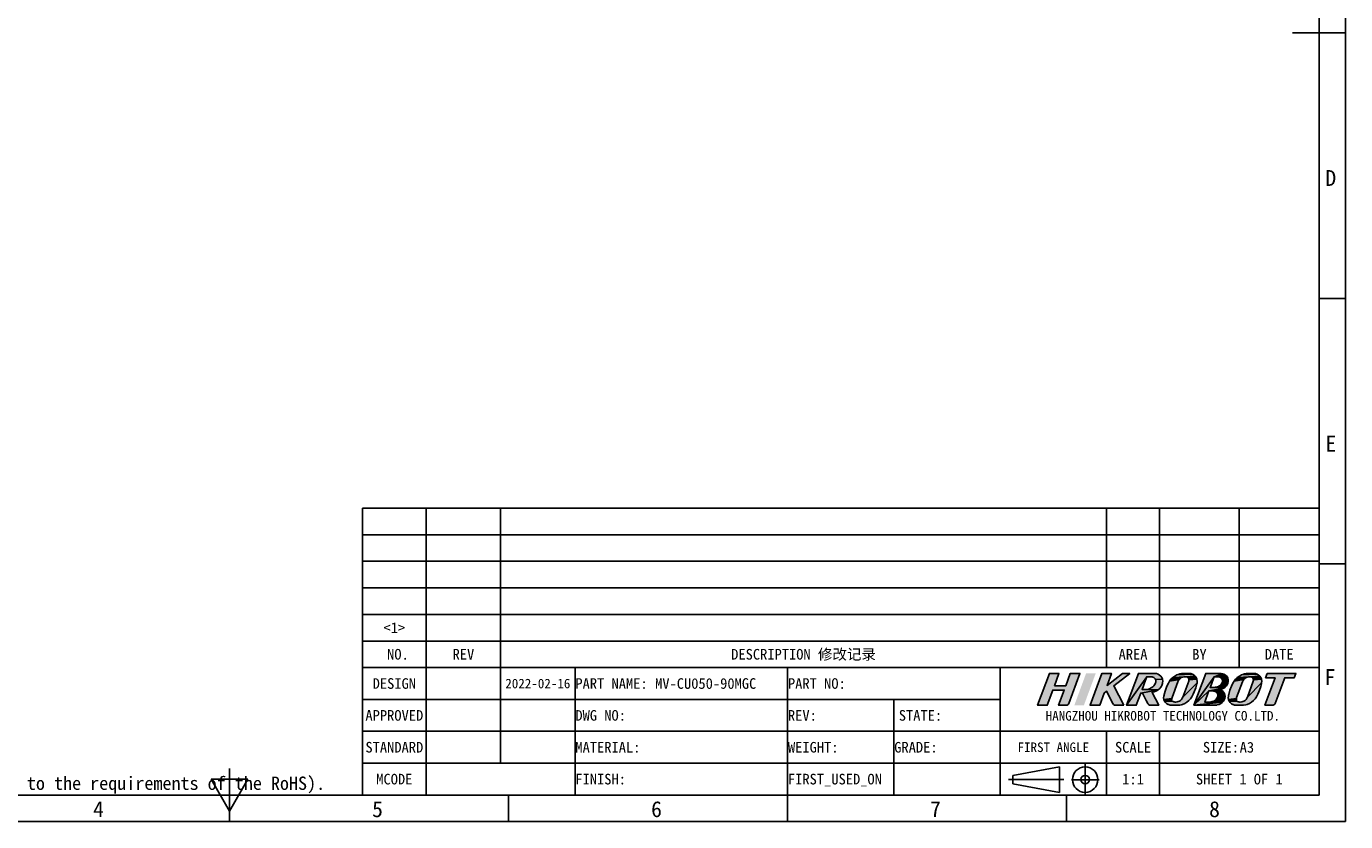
# Model space of a CAD drawing. Header units: millimetres. Extents: x 0 to 420, y 0 to 297.
# Tile 2 of 6: x 172 to 420, y 0 to 150. Entities that reach past the tile are written whole.
import ezdxf
from ezdxf.enums import TextEntityAlignment as Align

# ---------------------------------------------------------------- set-up
doc = ezdxf.new("R2010")
doc.units = ezdxf.units.MM
doc.header["$LTSCALE"] = 23.1
doc.linetypes.add('CENTER', pattern=[0.6, 0.375, -0.075, 0.075, -0.075])
doc.linetypes.add('PHANTOM', pattern=[0.8, 0.45, -0.05, 0.1, -0.05, 0.1, -0.05])
doc.layers.get('0').update_dxf_attribs({"linetype": 'CONTINUOUS'})
doc.layers.add('50_ALL_DETAILS', color=7, linetype='CONTINUOUS')
doc.layers.add('DEFAULT_1', color=7, linetype='CENTER')
doc.styles.get("Standard").update_dxf_attribs({"font": 'simfang.ttf'})
doc.styles.add('TEXTSTYLE_3', font='simfang.ttf')
doc.styles.add('TEXTSTYLE_4', font='simfang.ttf')

# ---------------------------------------------------------------- blocks, each defined once
blk = doc.blocks.new('LOGO-R_BL0', base_point=(386.33, 24.89))
for color, points in [(1, [(365.2, 25.58), (367.34, 25.58), (368.19, 27.89), (370, 27.89), (367.92, 22.26), (367.92, 22.26), (367.92, 22.25), (367.8, 22.07), (367.77, 22.04), (367.59, 21.93), (367.39, 21.89), (365.98, 21.89), (367.04, 24.76), (364.9, 24.76), (363.84, 21.89), (362.04, 21.89), (364.25, 27.89), (366.05, 27.89)]), (1, [(378.28, 21.89), (376.72, 21.89), (376.52, 21.93), (376.5, 21.94), (376.33, 22.05), (376.21, 22.22), (375.02, 24.54), (374.57, 24.19), (373.72, 21.89), (371.92, 21.89), (374.13, 27.89), (375.93, 27.89), (375.1, 25.63), (378.03, 27.89), (379.38, 27.89), (376.38, 25.58)]), (8, [(382.58, 27.28), (378.79, 21.89), (381, 27.89), (381.25, 27.89), (381.44, 27.89), (383.12, 27.89), (383.9, 27.89), (384.06, 27.89), (384.39, 27.86), (384.7, 27.76), (384.7, 27.75), (384.98, 27.59), (385.22, 27.37), (385.4, 27.1), (385.52, 26.8), (384.22, 26.77), (384.14, 26.9), (384.04, 27.02), (383.92, 27.12), (383.88, 27.15), (383.74, 27.22), (383.59, 27.26), (383.43, 27.28), (383.16, 27.28), (383.08, 27.28)]), (8, [(391.2, 27.75), (391.47, 27.59), (391.7, 27.37), (389.8, 27.28), (387.47, 27.13), (387.85, 27.41), (388.26, 27.62), (391.17, 27.76)]), (8, [(390.55, 27.89), (390.87, 27.86), (391.17, 27.76), (388.26, 27.62), (388.69, 27.78), (388.71, 27.79), (389.14, 27.87), (389.37, 27.88), (389.49, 27.89), (389.6, 27.89)]), (8, [(389.89, 27.28), (389.8, 27.28), (391.7, 27.37), (391.89, 27.11), (392.01, 26.81), (390.52, 26.7), (390.48, 26.87), (390.41, 27.02), (390.29, 27.14), (390.15, 27.23), (390.06, 27.26)]), (8, [(395.47, 27.89), (396.56, 27.89), (396.86, 27.85), (395.24, 27.28), (391.46, 21.89), (393.67, 27.89), (395.11, 27.89), (395.29, 27.89)]), (8, [(395.24, 27.28), (396.86, 27.85), (397.15, 27.75), (397.22, 27.71), (397.48, 27.53), (397.68, 27.3), (397.83, 27.03), (397.84, 26.99), (397.91, 26.69), (397.92, 26.38), (396.81, 26.29), (396.83, 26.43), (396.82, 26.51), (396.8, 26.65), (396.75, 26.78), (396.68, 26.91), (396.59, 27.02), (396.48, 27.11), (396.35, 27.19), (396.26, 27.23), (396.12, 27.26), (395.97, 27.28), (395.7, 27.28), (395.61, 27.28), (395.43, 27.28)]), (8, [(403.35, 27.75), (403.62, 27.59), (403.85, 27.37), (401.95, 27.28), (399.62, 27.13), (400, 27.41), (400.4, 27.63), (403.32, 27.76)]), (8, [(402.7, 27.89), (403.01, 27.86), (403.32, 27.76), (400.4, 27.63), (400.84, 27.78), (400.86, 27.79), (401.29, 27.87), (401.52, 27.89), (401.64, 27.89), (401.75, 27.89)]), (8, [(402.04, 27.28), (401.95, 27.28), (403.85, 27.37), (404.04, 27.11), (404.16, 26.81), (402.67, 26.71), (402.63, 26.87), (402.56, 27.02), (402.44, 27.14), (402.36, 27.2), (402.21, 27.26)]), (8, [(405.23, 27.89), (407.03, 27.89), (410.63, 27.89), (410.33, 27.07), (408.53, 27.07), (408.41, 26.75), (406.76, 22.26), (406.76, 22.26), (406.66, 22.1), (406.51, 21.97), (406.42, 21.93), (406.23, 21.89), (406.22, 21.89), (404.82, 21.89), (405.56, 23.91), (406.73, 27.07), (404.93, 27.07)]), (8, [(382.16, 24.89), (382.35, 24.89), (382.38, 24.89), (384.74, 24.8), (381.44, 24.19), (380.59, 21.89), (378.79, 21.89), (382.58, 27.28), (382.52, 27.13), (382.46, 26.97), (382.09, 25.96), (381.88, 25.39), (381.77, 25.08), (381.69, 24.89), (381.96, 24.89)]), (8, [(385.52, 26.79), (385.58, 26.47), (385.56, 26.15), (385.54, 26.03), (385.42, 25.64), (385.34, 25.47), (385.25, 25.31), (385.02, 25.03), (384.74, 24.8), (382.38, 24.89), (382.59, 24.9), (382.83, 24.94), (383.07, 25.01), (383.29, 25.1), (383.5, 25.22), (383.52, 25.24), (383.71, 25.38), (383.88, 25.54), (384.02, 25.72), (384.15, 25.91), (384.24, 26.11), (384.28, 26.26), (384.29, 26.42), (384.29, 26.47), (384.27, 26.62), (384.22, 26.77), (385.52, 26.8)]), (8, [(388.56, 26.57), (388.45, 26.33), (387.35, 23.34), (387.31, 23.17), (385.81, 23), (385.76, 23.31), (385.78, 23.63), (385.83, 23.83), (385.86, 23.95), (386.09, 24.75), (386.38, 25.5), (386.65, 26.05), (386.85, 26.42), (388.71, 26.78)]), (8, [(391.06, 23.5), (390.8, 23.11), (390.49, 22.77), (390.13, 22.47), (389.73, 22.23), (389.3, 22.05), (389.06, 21.98), (386.96, 21.92), (386.66, 22.02), (386.63, 22.03), (386.36, 22.19), (386.12, 22.41), (385.94, 22.67), (387.53, 22.64), (387.67, 22.55), (387.76, 22.52), (387.93, 22.5), (388.03, 22.5), (388.3, 22.53), (388.48, 22.58), (388.72, 22.68), (388.93, 22.82), (389.11, 23), (389.27, 23.21), (389.38, 23.44), (392.05, 26.15), (392, 25.95), (391.87, 25.45), (391.8, 25.21), (391.52, 24.45), (391.3, 23.97), (391.19, 23.73)]), (8, [(388.9, 26.96), (388.71, 26.78), (386.85, 26.42), (387.14, 26.8), (389.11, 27.1)]), (8, [(389.35, 27.2), (389.11, 27.1), (387.14, 26.8), (387.47, 27.13), (389.8, 27.28), (389.61, 27.26)]), (8, [(392.02, 26.78), (392.06, 26.47), (392.05, 26.15), (389.38, 23.44), (390.48, 26.44), (390.52, 26.61), (390.52, 26.7), (392.01, 26.81)]), (8, [(394.83, 25.27), (394.92, 25.27), (395.2, 25.27), (397.07, 25.14), (394.25, 24.59), (391.46, 21.89), (395.24, 27.28), (395.13, 26.97), (394.55, 25.39), (394.5, 25.27), (394.64, 25.27)]), (8, [(396.38, 24.9), (396.31, 24.89), (396.3, 24.89), (394.25, 24.59), (397.07, 25.14), (396.74, 24.99)]), (8, [(394.25, 24.59), (396.3, 24.89), (396.59, 24.77), (396.82, 24.61), (397.03, 24.38), (397.19, 24.11), (397.27, 23.84), (397.31, 23.53), (397.27, 23.22), (397.22, 23.05), (397.08, 22.77), (397.02, 22.69), (395.03, 22.62), (395.2, 22.69), (395.37, 22.79), (395.52, 22.92), (395.52, 22.92), (395.66, 23.07), (395.79, 23.23), (395.84, 23.32), (395.91, 23.46), (395.94, 23.6), (395.96, 23.74), (395.95, 23.81), (395.93, 23.95), (395.88, 24.09), (395.81, 24.22), (395.71, 24.33), (395.6, 24.42), (395.47, 24.5), (395.4, 24.53), (395.25, 24.57), (395.11, 24.58), (394.84, 24.59), (394.56, 24.59)]), (8, [(397.65, 25.69), (397.57, 25.58), (397.32, 25.32), (397.07, 25.14), (395.2, 25.27), (395.23, 25.27), (395.48, 25.29), (395.58, 25.3), (395.78, 25.34), (395.9, 25.37), (396.07, 25.44), (396.23, 25.54), (396.39, 25.65), (396.39, 25.65), (397.7, 25.76)]), (8, [(397.91, 26.34), (397.84, 26.04), (397.7, 25.76), (396.39, 25.65), (396.53, 25.78), (396.65, 25.93), (396.72, 26.03), (396.78, 26.16), (396.81, 26.29), (397.92, 26.38)]), (8, [(400.71, 26.57), (400.59, 26.34), (399.49, 23.34), (399.46, 23.17), (397.96, 23), (397.91, 23.32), (397.93, 23.63), (397.98, 23.83), (398.01, 23.95), (398.24, 24.76), (398.53, 25.5), (398.79, 26.05), (399, 26.43), (400.86, 26.78)]), (8, [(403.21, 23.5), (402.95, 23.11), (402.64, 22.77), (402.28, 22.47), (401.88, 22.23), (401.45, 22.05), (401.2, 21.98), (400.77, 21.91), (400.52, 21.9), (399.43, 21.9), (399.11, 21.92), (398.81, 22.02), (398.78, 22.03), (398.51, 22.2), (398.27, 22.41), (398.09, 22.68), (399.68, 22.64), (399.82, 22.56), (399.91, 22.52), (400.08, 22.5), (400.18, 22.5), (400.45, 22.53), (400.63, 22.58), (400.87, 22.68), (401.08, 22.82), (401.26, 23), (401.42, 23.21), (401.53, 23.45), (404.2, 26.15), (404.15, 25.95), (404.02, 25.45), (403.95, 25.23), (403.67, 24.46), (403.45, 23.97), (403.34, 23.74)]), (8, [(401.05, 26.96), (400.86, 26.78), (399, 26.43), (399.29, 26.8), (401.26, 27.1)]), (8, [(401.5, 27.2), (401.26, 27.1), (399.29, 26.8), (399.62, 27.13), (401.95, 27.28), (401.76, 27.26)]), (8, [(404.16, 26.78), (404.21, 26.47), (404.2, 26.15), (401.53, 23.45), (402.63, 26.44), (402.67, 26.61), (402.67, 26.71), (404.16, 26.81)]), (8, [(383.61, 24.29), (384.85, 21.89), (383.29, 21.89), (383.1, 21.93), (383.09, 21.93), (382.92, 22.03), (382.79, 22.19), (382.78, 22.21), (382.47, 22.81), (381.76, 24.19), (381.73, 24.19), (381.44, 24.19), (384.74, 24.8), (384.39, 24.6), (383.96, 24.43), (383.59, 24.34)]), (8, [(387.32, 23.01), (387.34, 22.91), (385.94, 22.67), (385.82, 22.97), (385.81, 23), (387.31, 23.17)]), (8, [(394.05, 22.5), (394.33, 22.5), (394.36, 22.5), (396.82, 22.47), (391.46, 21.89), (394.25, 24.59), (394.14, 24.28), (393.55, 22.7), (393.48, 22.5), (393.78, 22.5)]), (8, [(395.1, 21.89), (394.95, 21.89), (391.46, 21.89), (396.82, 22.47), (396.79, 22.44), (396.5, 22.22), (396.18, 22.06), (395.82, 21.96), (395.75, 21.95), (395.35, 21.9), (395.18, 21.9)]), (8, [(396.99, 22.66), (396.82, 22.47), (394.36, 22.5), (394.61, 22.52), (394.71, 22.53), (394.91, 22.58), (395.03, 22.62), (397.02, 22.69)]), (8, [(399.46, 23.08), (399.49, 22.91), (398.09, 22.68), (397.97, 22.97), (397.96, 23), (399.46, 23.17)]), (8, [(388.81, 21.93), (388.37, 21.89), (387.28, 21.89), (386.96, 21.92), (389.06, 21.98)])]:
    blk.add_hatch(color=color).paths.add_polyline_path(points)
at = {"color": 1}
for points in [[(365.2, 25.58), (367.34, 25.58), (368.19, 27.89), (370, 27.89), (367.92, 22.26), (367.92, 22.26), (367.92, 22.25), (367.8, 22.07), (367.77, 22.04), (367.59, 21.93), (367.39, 21.89), (365.98, 21.89), (367.04, 24.76), (364.9, 24.76), (363.84, 21.89), (362.04, 21.89), (364.25, 27.89), (366.05, 27.89), (365.2, 25.58)], [(378.28, 21.89), (376.72, 21.89), (376.52, 21.93), (376.5, 21.94), (376.33, 22.05), (376.21, 22.22), (375.02, 24.54), (374.57, 24.19), (373.72, 21.89), (371.92, 21.89), (374.13, 27.89), (375.93, 27.89), (375.1, 25.63), (378.03, 27.89), (379.38, 27.89), (376.38, 25.58), (378.28, 21.89)]]:
    blk.add_lwpolyline(points, dxfattribs=at)
at = {"color": 8}
for points in [[(382.58, 27.28), (378.79, 21.89), (381, 27.89), (381.25, 27.89), (381.44, 27.89), (383.12, 27.89), (383.9, 27.89), (384.06, 27.89), (384.39, 27.86), (384.7, 27.76), (384.7, 27.75), (384.98, 27.59), (385.22, 27.37), (385.4, 27.1), (385.52, 26.8), (384.22, 26.77), (384.14, 26.9), (384.04, 27.02), (383.92, 27.12), (383.88, 27.15), (383.74, 27.22), (383.59, 27.26), (383.43, 27.28), (383.16, 27.28), (383.08, 27.28), (382.58, 27.28)], [(391.2, 27.75), (391.47, 27.59), (391.7, 27.37), (389.8, 27.28), (387.47, 27.13), (387.85, 27.41), (388.26, 27.62), (391.17, 27.76), (391.2, 27.75)], [(390.55, 27.89), (390.87, 27.86), (391.17, 27.76), (388.26, 27.62), (388.69, 27.78), (388.71, 27.79), (389.14, 27.87), (389.37, 27.88), (389.49, 27.89), (389.6, 27.89), (390.55, 27.89)], [(389.89, 27.28), (389.8, 27.28), (391.7, 27.37), (391.89, 27.11), (392.01, 26.81), (390.52, 26.7), (390.48, 26.87), (390.41, 27.02), (390.29, 27.14), (390.15, 27.23), (390.06, 27.26), (389.89, 27.28)], [(395.47, 27.89), (396.56, 27.89), (396.86, 27.85), (395.24, 27.28), (391.46, 21.89), (393.67, 27.89), (395.11, 27.89), (395.29, 27.89), (395.47, 27.89)], [(395.24, 27.28), (396.86, 27.85), (397.15, 27.75), (397.22, 27.71), (397.48, 27.53), (397.68, 27.3), (397.83, 27.03), (397.84, 26.99), (397.91, 26.69), (397.92, 26.38), (396.81, 26.29), (396.83, 26.43), (396.82, 26.51), (396.8, 26.65), (396.75, 26.78), (396.68, 26.91), (396.59, 27.02), (396.48, 27.11), (396.35, 27.19), (396.26, 27.23), (396.12, 27.26), (395.97, 27.28), (395.7, 27.28), (395.61, 27.28), (395.43, 27.28), (395.24, 27.28)], [(403.35, 27.75), (403.62, 27.59), (403.85, 27.37), (401.95, 27.28), (399.62, 27.13), (400, 27.41), (400.4, 27.63), (403.32, 27.76), (403.35, 27.75)], [(402.7, 27.89), (403.01, 27.86), (403.32, 27.76), (400.4, 27.63), (400.84, 27.78), (400.86, 27.79), (401.29, 27.87), (401.52, 27.89), (401.64, 27.89), (401.75, 27.89), (402.7, 27.89)], [(402.04, 27.28), (401.95, 27.28), (403.85, 27.37), (404.04, 27.11), (404.16, 26.81), (402.67, 26.71), (402.63, 26.87), (402.56, 27.02), (402.44, 27.14), (402.36, 27.2), (402.21, 27.26), (402.04, 27.28)], [(405.23, 27.89), (407.03, 27.89), (410.63, 27.89), (410.33, 27.07), (408.53, 27.07), (408.41, 26.75), (406.76, 22.26), (406.76, 22.26), (406.66, 22.1), (406.51, 21.97), (406.42, 21.93), (406.23, 21.89), (406.22, 21.89), (404.82, 21.89), (405.56, 23.91), (406.73, 27.07), (404.93, 27.07), (405.23, 27.89)], [(382.16, 24.89), (382.35, 24.89), (382.38, 24.89), (384.74, 24.8), (381.44, 24.19), (380.59, 21.89), (378.79, 21.89), (382.58, 27.28), (382.52, 27.13), (382.46, 26.97), (382.09, 25.96), (381.88, 25.39), (381.77, 25.08), (381.69, 24.89), (381.96, 24.89), (382.16, 24.89)], [(385.52, 26.79), (385.58, 26.47), (385.56, 26.15), (385.54, 26.03), (385.42, 25.64), (385.34, 25.47), (385.25, 25.31), (385.02, 25.03), (384.74, 24.8), (382.38, 24.89), (382.59, 24.9), (382.83, 24.94), (383.07, 25.01), (383.29, 25.1), (383.5, 25.22), (383.52, 25.24), (383.71, 25.38), (383.88, 25.54), (384.02, 25.72), (384.15, 25.91), (384.24, 26.11), (384.28, 26.26), (384.29, 26.42), (384.29, 26.47), (384.27, 26.62), (384.22, 26.77), (385.52, 26.8), (385.52, 26.79)], [(388.56, 26.57), (388.45, 26.33), (387.35, 23.34), (387.31, 23.17), (385.81, 23), (385.76, 23.31), (385.78, 23.63), (385.83, 23.83), (385.86, 23.95), (386.09, 24.75), (386.38, 25.5), (386.65, 26.05), (386.85, 26.42), (388.71, 26.78), (388.56, 26.57)], [(391.06, 23.5), (390.8, 23.11), (390.49, 22.77), (390.13, 22.47), (389.73, 22.23), (389.3, 22.05), (389.06, 21.98), (386.96, 21.92), (386.66, 22.02), (386.63, 22.03), (386.36, 22.19), (386.12, 22.41), (385.94, 22.67), (387.53, 22.64), (387.67, 22.55), (387.76, 22.52), (387.93, 22.5), (388.03, 22.5), (388.3, 22.53), (388.48, 22.58), (388.72, 22.68), (388.93, 22.82), (389.11, 23), (389.27, 23.21), (389.38, 23.44), (392.05, 26.15), (392, 25.95), (391.87, 25.45), (391.8, 25.21), (391.52, 24.45), (391.3, 23.97), (391.19, 23.73), (391.06, 23.5)], [(388.9, 26.96), (388.71, 26.78), (386.85, 26.42), (387.14, 26.8), (389.11, 27.1), (388.9, 26.96)], [(389.35, 27.2), (389.11, 27.1), (387.14, 26.8), (387.47, 27.13), (389.8, 27.28), (389.61, 27.26), (389.35, 27.2)], [(392.02, 26.78), (392.06, 26.47), (392.05, 26.15), (389.38, 23.44), (390.48, 26.44), (390.52, 26.61), (390.52, 26.7), (392.01, 26.81), (392.02, 26.78)], [(394.83, 25.27), (394.92, 25.27), (395.2, 25.27), (397.07, 25.14), (394.25, 24.59), (391.46, 21.89), (395.24, 27.28), (395.13, 26.97), (394.55, 25.39), (394.5, 25.27), (394.64, 25.27), (394.83, 25.27)], [(396.38, 24.9), (396.31, 24.89), (396.3, 24.89), (394.25, 24.59), (397.07, 25.14), (396.74, 24.99), (396.38, 24.9)], [(394.25, 24.59), (396.3, 24.89), (396.59, 24.77), (396.82, 24.61), (397.03, 24.38), (397.19, 24.11), (397.27, 23.84), (397.31, 23.53), (397.27, 23.22), (397.22, 23.05), (397.08, 22.77), (397.02, 22.69), (395.03, 22.62), (395.2, 22.69), (395.37, 22.79), (395.52, 22.92), (395.52, 22.92), (395.66, 23.07), (395.79, 23.23), (395.84, 23.32), (395.91, 23.46), (395.94, 23.6), (395.96, 23.74), (395.95, 23.81), (395.93, 23.95), (395.88, 24.09), (395.81, 24.22), (395.71, 24.33), (395.6, 24.42), (395.47, 24.5), (395.4, 24.53), (395.25, 24.57), (395.11, 24.58), (394.84, 24.59), (394.56, 24.59), (394.25, 24.59)], [(397.65, 25.69), (397.57, 25.58), (397.32, 25.32), (397.07, 25.14), (395.2, 25.27), (395.23, 25.27), (395.48, 25.29), (395.58, 25.3), (395.78, 25.34), (395.9, 25.37), (396.07, 25.44), (396.23, 25.54), (396.39, 25.65), (396.39, 25.65), (397.7, 25.76), (397.65, 25.69)], [(397.91, 26.34), (397.84, 26.04), (397.7, 25.76), (396.39, 25.65), (396.53, 25.78), (396.65, 25.93), (396.72, 26.03), (396.78, 26.16), (396.81, 26.29), (397.92, 26.38), (397.91, 26.34)], [(400.71, 26.57), (400.59, 26.34), (399.49, 23.34), (399.46, 23.17), (397.96, 23), (397.91, 23.32), (397.93, 23.63), (397.98, 23.83), (398.01, 23.95), (398.24, 24.76), (398.53, 25.5), (398.79, 26.05), (399, 26.43), (400.86, 26.78), (400.71, 26.57)], [(403.21, 23.5), (402.95, 23.11), (402.64, 22.77), (402.28, 22.47), (401.88, 22.23), (401.45, 22.05), (401.2, 21.98), (400.77, 21.91), (400.52, 21.9), (399.43, 21.9), (399.11, 21.92), (398.81, 22.02), (398.78, 22.03), (398.51, 22.2), (398.27, 22.41), (398.09, 22.68), (399.68, 22.64), (399.82, 22.56), (399.91, 22.52), (400.08, 22.5), (400.18, 22.5), (400.45, 22.53), (400.63, 22.58), (400.87, 22.68), (401.08, 22.82), (401.26, 23), (401.42, 23.21), (401.53, 23.45), (404.2, 26.15), (404.15, 25.95), (404.02, 25.45), (403.95, 25.23), (403.67, 24.46), (403.45, 23.97), (403.34, 23.74), (403.21, 23.5)], [(401.05, 26.96), (400.86, 26.78), (399, 26.43), (399.29, 26.8), (401.26, 27.1), (401.05, 26.96)], [(401.5, 27.2), (401.26, 27.1), (399.29, 26.8), (399.62, 27.13), (401.95, 27.28), (401.76, 27.26), (401.5, 27.2)], [(404.16, 26.78), (404.21, 26.47), (404.2, 26.15), (401.53, 23.45), (402.63, 26.44), (402.67, 26.61), (402.67, 26.71), (404.16, 26.81), (404.16, 26.78)], [(383.61, 24.29), (384.85, 21.89), (383.29, 21.89), (383.1, 21.93), (383.09, 21.93), (382.92, 22.03), (382.79, 22.19), (382.78, 22.21), (382.47, 22.81), (381.76, 24.19), (381.73, 24.19), (381.44, 24.19), (384.74, 24.8), (384.39, 24.6), (383.96, 24.43), (383.59, 24.34), (383.61, 24.29)], [(387.32, 23.01), (387.34, 22.91), (385.94, 22.67), (385.82, 22.97), (385.81, 23), (387.31, 23.17), (387.32, 23.01)], [(394.05, 22.5), (394.33, 22.5), (394.36, 22.5), (396.82, 22.47), (391.46, 21.89), (394.25, 24.59), (394.14, 24.28), (393.55, 22.7), (393.48, 22.5), (393.78, 22.5), (394.05, 22.5)], [(395.1, 21.89), (394.95, 21.89), (391.46, 21.89), (396.82, 22.47), (396.79, 22.44), (396.5, 22.22), (396.18, 22.06), (395.82, 21.96), (395.75, 21.95), (395.35, 21.9), (395.18, 21.9), (395.1, 21.89)], [(396.99, 22.66), (396.82, 22.47), (394.36, 22.5), (394.61, 22.52), (394.71, 22.53), (394.91, 22.58), (395.03, 22.62), (397.02, 22.69), (396.99, 22.66)], [(399.46, 23.08), (399.49, 22.91), (398.09, 22.68), (397.97, 22.97), (397.96, 23), (399.46, 23.17), (399.46, 23.08)], [(388.81, 21.93), (388.37, 21.89), (387.28, 21.89), (386.96, 21.92), (389.06, 21.98), (388.81, 21.93)]]:
    blk.add_lwpolyline(points, dxfattribs=at)
at = {"color": 1}
blk.add_solid([(372.97, 27.89), (370.75, 21.89), (371.16, 27.89), (368.95, 21.89)], dxfattribs=at)
at = {"color": 8}
for points in [[(395.83, 27.89), (396.56, 27.89), (395.47, 27.89)], [(387.42, 22.76), (387.53, 22.64), (387.34, 22.91), (385.94, 22.67)], [(399.57, 22.77), (399.68, 22.64), (399.49, 22.91), (398.09, 22.68)]]:
    blk.add_solid(points, dxfattribs=at)

msp = doc.modelspace()

# ---------------------------------------------------------------- linework, layer by layer
at = {"color": 7}
for p, q in [((420, 297), (420, 0)), ((415, 5), (415, 292)), ((419.994, 148.498), (409.994, 148.498)), ((414.994, 98.499), (419.994, 98.499)), ((235, 29), (235, 59)), ((235, 59), (415, 59)), ((247, 29), (247, 59)), ((261, 29), (261, 59)), ((375, 29), (375, 59)), ((385, 29), (385, 59)), ((400, 29), (400, 59)), ((415, 29), (415, 59)), ((235, 54), (415, 54)), ((235, 49), (415, 49)), ((414.994, 48.499), (419.994, 48.499)), ((235, 44), (415, 44)), ((235, 39), (415, 39)), ((235, 34), (415, 34)), ((235, 29), (415, 29)), ((235, 29), (235, 5)), ((235, 29), (415, 29)), ((247, 29), (247, 5)), ((261, 29), (261, 11)), ((275, 29), (275, 5)), ((315, 29), (315, 5)), ((355, 29), (355, 5)), ((415, 29), (415, 5)), ((235, 23), (355, 23)), ((335, 23), (335, 5)), ((235, 17), (415, 17)), ((375, 17), (375, 5)), ((385, 17), (385, 5)), ((210, 0), (210, 10)), ((235, 11), (415, 11)), ((357.393, 8.702), (366.192, 10.302)), ((366.192, 5.502), (366.192, 10.302)), ((206.533, 8), (213.461, 8)), ((209.997, 2), (206.533, 8)), ((209.997, 2), (213.461, 8)), ((357.393, 7.102), (357.393, 8.702)), ((25, 5), (415, 5)), ((235, 5), (415, 5)), ((262.496, 0), (262.496, 5)), ((314.996, 0), (314.996, 5)), ((357.393, 7.102), (366.192, 5.502)), ((367.495, 0), (367.495, 5)), ((420, 0), (0, 0))]:
    msp.add_line(p, q, dxfattribs=at)
at = {"color": 2}
msp.add_line((209.997, 0), (209.997, 5), dxfattribs=at)
at = {"color": 7}
for radius in [2.4, 0.8]:
    msp.add_circle((370.992, 7.902), radius, dxfattribs=at)
at = {"layer": 'DEFAULT_1', "color": 1, "linetype": 'PHANTOM'}
for p, q in [((370.992, 10.852), (370.992, 4.953)), ((366.992, 7.902), (356.593, 7.902)), ((373.599, 7.892), (368.415, 7.892))]:
    msp.add_line(p, q, dxfattribs=at)

# ---------------------------------------------------------------- block references
at = {"color": 4}
msp.add_blockref('LOGO-R_BL0', (386.333, 24.891), dxfattribs=at)

# ---------------------------------------------------------------- texts
at = {"color": 3, "style": 'TEXTSTYLE_3'}
for s, p in [('D', (416.196, 119.654)), ('E', (416.196, 69.654)), ('F', (416.034, 25.701)), ('4', (184.316, 0.847)), ('5', (236.815, 0.847)), ('6', (289.315, 0.847)), ('7', (341.814, 0.847)), ('8', (394.313, 0.847))]:
    msp.add_text(s, height=3, dxfattribs=at).set_placement(p)
at = {"color": 3}
msp.add_text('符合RoHS要求(Conform to the requirements of the RoHS).', height=2.5, dxfattribs=at).set_placement((136.109, 5.978))
at = {"layer": '50_ALL_DETAILS', "color": 3}
for s, height, p in [(' <1> ', 2, (241, 35.5)), (' NO.', 2, (241, 30.5)), ('DESCRIPTION 修改记录', 2, (318, 30.5)), ('AREA', 2, (380, 30.5)), ('BY', 2, (392.5, 30.5)), ('DATE', 2, (407.5, 30.5)), ('DESIGN', 2, (241, 25)), ('APPROVED', 2, (241, 19)), ('STATE:', 2, (340, 19)), (' HANGZHOU HIKROBOT TECHNOLOGY CO.LTD.', 1.8, (385, 19.022)), ('STANDARD', 2, (241, 13)), ('FIRST ANGLE', 1.8, (365, 13.1)), ('SCALE', 2, (380, 13)), ('MCODE', 2, (241, 7))]:
    msp.add_text(s, height=height, dxfattribs=at).set_placement(p, align=Align.CENTER)
at = {"layer": '50_ALL_DETAILS', "color": 3, "style": 'TEXTSTYLE_4'}
msp.add_text('REV', height=2, dxfattribs=at).set_placement((254, 30.5), align=Align.CENTER)
at = {"layer": '50_ALL_DETAILS', "color": 7}
for s, height, p in [('2022-02-16', 1.8, (268, 25.1)), ('1:1', 2, (380, 7)), ('SHEET 1 OF 1', 2, (400, 7))]:
    msp.add_text(s, height=height, dxfattribs=at).set_placement(p, align=Align.CENTER)
at = {"layer": '50_ALL_DETAILS', "color": 3}
for s, p in [('PART NAME:', (275.063, 25)), ('PART NO:', (315.063, 25)), ('DWG NO:', (275.063, 19)), ('REV:', (315.063, 19)), ('MATERIAL:', (275.063, 13)), ('WEIGHT:', (315.063, 13)), ('GRADE:', (335.063, 13)), ('FINISH:', (275.063, 7)), ('FIRST_USED_ON ', (315.063, 7))]:
    msp.add_text(s, height=2, dxfattribs=at).set_placement(p)
at = {"layer": '50_ALL_DETAILS', "color": 7}
for s, p in [('MV-CU050-90MGC', (290.063, 25)), ('A3', (400.063, 13))]:
    msp.add_text(s, height=2, dxfattribs=at).set_placement(p)
at = {"layer": '50_ALL_DETAILS', "color": 3}
msp.add_text('SIZE:', height=2, dxfattribs=at).set_placement((399.938, 13), align=Align.RIGHT)

doc.saveas('drawing.dxf')
